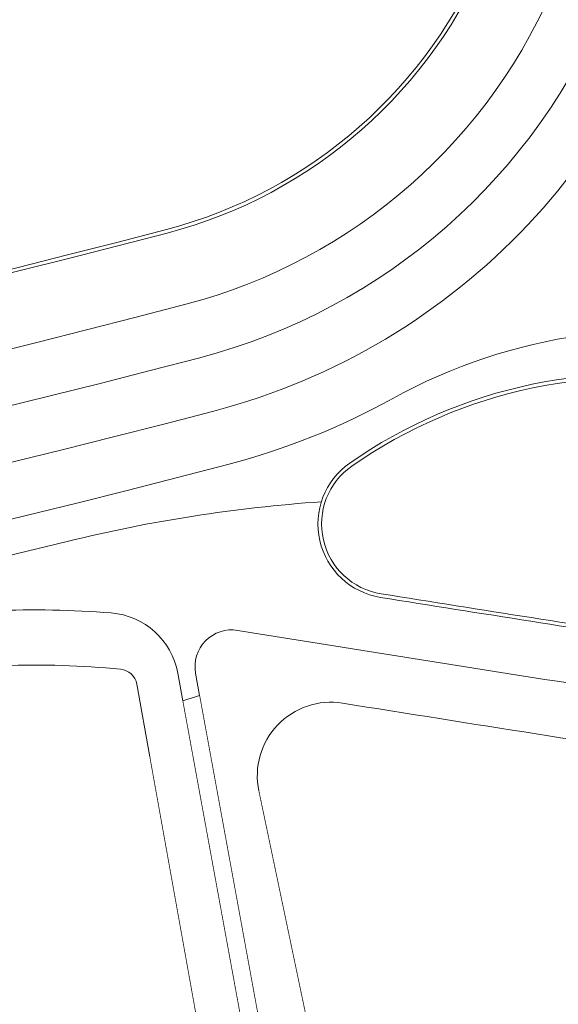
# Model space of a CAD drawing. Extents: x 98477 to 100410, y 398052 to 398969.
# Tile 222 of 256: x 98807 to 98822, y 398217 to 398244. Entities that reach past the tile are written whole.
import ezdxf

# ---------------------------------------------------------------- set-up
doc = ezdxf.new("R2010")
doc.units = 0
for name, color, linetype, lineweight in [('B-bestaande watergang', 150, 'Continuous', 9), ('N-GW-hoogtelijn laagte NAP +6.00', 120, 'AL-HOOGTELIJN +6.00', 18), ('N-GW-hoogtelijn laagte NAP +6.20', 120, 'AL-HOOGTELIJN +6.20', 18), ('N-GW-hoogtelijn laagte NAP +6.50', 110, 'AL-HOOGTELIJN +6.50', 18), ('N-GW-hoogtelijn laagte NAP +7.00', 100, 'AL-HOOGTELIJN +7.00', 18), ('N-GW-hoogtelijn laagte NAP +7.50', 90, 'AL-HOOGTELIJN +7.50', 18), ('N-GW-hoogtelijn laagte NAP +8.00', 80, 'AL-HOOGTELIJN +8.00', 18), ('N-GW-insteek', 60, 'Continuous', 18), ('X-AL-hoogtelijn - Niv 1', 1, 'AL-HOOGTELIJN', 18)]:
    doc.layers.add(name, color=color, linetype=linetype, lineweight=lineweight)
doc.styles.get("Standard").update_dxf_attribs({"font": 'txt.shx'})
doc.linetypes.add('AL-HOOGTELIJN', pattern='A,10,-1.5,["H",Standard,S=0.9,R=0,X=-0.3,Y=-0.45],-1.5,30', length=43)
doc.linetypes.add('AL-HOOGTELIJN +6.00', pattern='A,7.5,-1.5,["+6.00",Standard,S=0.9,R=0,X=-0.3,Y=-0.45],-4.5,22.5', length=36)
doc.linetypes.add('AL-HOOGTELIJN +6.20', pattern='A,7.5,-1.5,["+6.20",Standard,S=0.9,R=0,X=-0.3,Y=-0.45],-4.5,22.5', length=36)
doc.linetypes.add('AL-HOOGTELIJN +6.50', pattern='A,7.5,-1.5,["+6.50",Standard,S=0.9,R=0,X=-0.3,Y=-0.45],-4.5,22.5', length=36)
doc.linetypes.add('AL-HOOGTELIJN +7.00', pattern='A,7.5,-1.5,["+7.00",Standard,S=0.9,R=0,X=-0.3,Y=-0.45],-4.5,22.5', length=36)
doc.linetypes.add('AL-HOOGTELIJN +7.50', pattern='A,7.5,-1.5,["+7.50",Standard,S=0.9,R=0,X=-0.3,Y=-0.45],-4.5,22.5', length=36)
doc.linetypes.add('AL-HOOGTELIJN +8.00', pattern='A,7.5,-1.5,["+8.00",Standard,S=0.9,R=0,X=-0.3,Y=-0.45],-4.5,22.5', length=36)

msp = doc.modelspace()

# ---------------------------------------------------------------- linework, layer by layer
at = {"layer": 'B-bestaande watergang', "const_width": 0.02, "flags": 128}
for points in [[(98816.189, 398203.594), (98812.167, 398225.575), (98811.709, 398225.433), (98815.731, 398203.452)], [(98814.506, 398203.306), (98810.812, 398223.913)], [(98813.776, 398222.983), (98817.757, 398203.998)]]:
    msp.add_lwpolyline(points, dxfattribs=at)
at = {"layer": 'N-GW-hoogtelijn laagte NAP +6.00', "flags": 128}
msp.add_lwpolyline([(98826.216, 398227.339), (98827.086, 398228.497, 0.198474), (98827.715, 398230.938), (98827.395, 398233.217, 0.318941), (98826.6, 398234.058, 0.204076), (98816.245, 398231.89, 0.674649), (98817.081, 398228.242, 0.001052), (98825.263, 398226.951, 0.277032)], format="xyb", close=True, dxfattribs=at)
at = {"layer": 'N-GW-hoogtelijn laagte NAP +6.20', "flags": 128}
msp.add_lwpolyline([(98718.257, 398220.046, 0.067701), (98808.567, 398229.76, -0.043773), (98815.473, 398230.838)], format="xyb", dxfattribs=at)
at = {"layer": 'N-GW-hoogtelijn laagte NAP +6.50'}
for points in [[(98812.167, 398225.575), (98812.057, 398226.179, -0.518116), (98813.2, 398227.346, 0.001635), (98825.922, 398225.331, 0.276909), (98826.875, 398225.719), (98828.286, 398227.597, 0.198474), (98829.201, 398231.147), (98828.757, 398234.305, 0.311482), (98827.988, 398235.141, 0.183992), (98817.415, 398233.645, -0.062086), (98812.936, 398231.853, -0.067366), (98723.474, 398220.891, -0.327993), (98706.455, 398233.734, -0.032121), (98699.661, 398263.253, 0.407671)], [(98811.709, 398225.433), (98811.572, 398226.185, 0.339507), (98809.766, 398227.819, 0.0616), (98803.388, 398227.548, -0.048496), (98738.538, 398219.138, 0.074464), (98651.122, 398203.166, -0.048872), (98641.631, 398200.927), (98637.38, 398200.353, 0.408226), (98635.66, 398198.145)]]:
    msp.add_lwpolyline(points, format="xyb", dxfattribs=at)
at = {"layer": 'N-GW-hoogtelijn laagte NAP +7.00', "flags": 128}
for points in [[(98635.133, 398190.539, 0.417249), (98628.348, 398195.707), (98578.864, 398188.752, -0.414214), (98577.735, 398189.603), (98577.356, 398192.302, -0.42174), (98578.232, 398193.435, 0.050509), (98678.939, 398215.42, 0.32423), (98692.037, 398233.465, 0.008693), (98691.535, 398263.71, -0.383599), (98692.395, 398264.734), (98699.783, 398265.772, -0.409488), (98700.91, 398264.937, 0.03368), (98707.892, 398234.164, 0.327993), (98723.493, 398222.39, 0.067366), (98812.556, 398233.304, 0.286434), (98825.636, 398247.166, 0.17068), (98823.974, 398258.991)], [(98825.636, 398247.166), (98826.254, 398242.769, 0.189103), (98829.662, 398236.725, -0.189103), (98830.021, 398236.089), (98830.686, 398231.356, -0.198474), (98829.485, 398226.696), (98827.535, 398224.099, -0.276786), (98826.582, 398223.711, -0.001352), (98816.05, 398225.368, 0.525797), (98813.776, 398222.983)], [(98636.683, 398196.226), (98636.425, 398198.209, -0.412847), (98636.854, 398198.769), (98641.832, 398199.44, 0.048872), (98651.607, 398201.747, -0.074464), (98738.586, 398217.638, 0.048462), (98803.679, 398226.076, -0.064944), (98810.014, 398226.291, -0.336281), (98810.459, 398225.882), (98810.812, 398223.913)]]:
    msp.add_lwpolyline(points, format="xyb", dxfattribs=at)
at = {"layer": 'N-GW-hoogtelijn laagte NAP +7.50', "flags": 128}
msp.add_lwpolyline([(98702.168, 398266.622, 0.035258), (98709.329, 398234.593, 0.327993), (98723.512, 398223.89, 0.067366), (98812.175, 398234.755, 0.501221), (98822.106, 398259.258, 0.030001), (98806.237, 398282.248)], format="xyb", dxfattribs=at)
at = {"layer": 'N-GW-hoogtelijn laagte NAP +8.00'}
msp.add_lwpolyline([(98803.429, 398283.379, -0.032834), (98820.823, 398258.481, -0.501221), (98811.795, 398236.206, -0.067366), (98723.531, 398225.39, -0.327993), (98710.767, 398235.023, -0.037935), (98703.296, 398269.296)], format="xyb", dxfattribs=at)
at = {"layer": 'N-GW-insteek'}
msp.add_lwpolyline([(98826.136, 398227.399), (98827.006, 398228.557, 0.198474), (98827.616, 398230.924), (98827.296, 398233.203, 0.318941), (98826.58, 398233.96, 0.204076), (98816.302, 398231.808, 0.674649), (98817.096, 398228.34, 0.001052), (98825.278, 398227.05, 0.277032)], format="xyb", close=True, dxfattribs=at)
at = {"layer": 'X-AL-hoogtelijn - Niv 1', "flags": 128}
for points in [[(98723.556, 398227.39, 0.067366), (98811.287, 398238.141, 0.501221), (98819.112, 398257.446, 0.017279), (98810.439, 398270.721), (98750.301, 398262.269), (98748.492, 398275.143), (98705.346, 398269.079, 0.037392), (98712.683, 398235.596, 0.327993)], [(98723.558, 398227.49, 0.067366), (98811.262, 398238.237, 0.501221), (98819.026, 398257.394, 0.017212), (98810.392, 398270.613), (98750.216, 398262.156), (98748.407, 398275.03), (98705.459, 398268.994, 0.037282), (98712.779, 398235.624, 0.327993)]]:
    msp.add_lwpolyline(points, format="xyb", close=True, dxfattribs=at)

doc.saveas('drawing.dxf')
